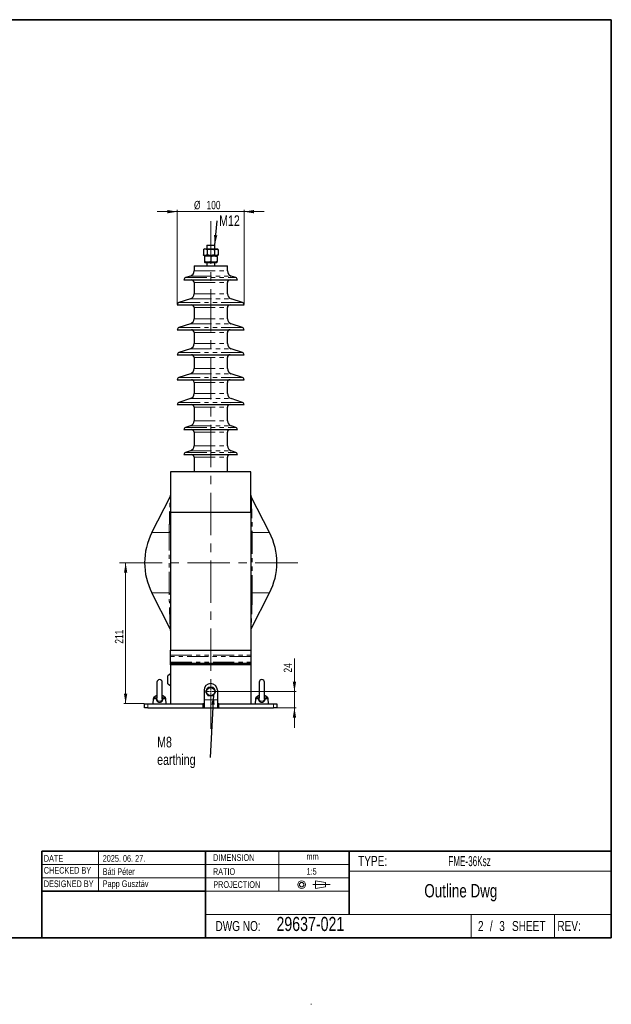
# Paper-space layout 'English' of a CAD drawing. Header units: millimetres. Extents: x 0 to 400, y -10 to 285.
# Tile 5 of 5: x 223 to 400, y -10 to 285. Entities that reach past the tile are written whole.
import ezdxf

# ---------------------------------------------------------------- set-up
doc = ezdxf.new("R2010")
doc.units = ezdxf.units.MM
doc.header["$PDSIZE"] = -1
doc.linetypes.add('CENTERX2', pattern=[20.32, 12.7, -2.54, 2.54, -2.54])
doc.linetypes.add('PHANTOM', pattern=[12.7, 6.35, -1.27, 1.27, -1.27, 1.27, -1.27])
doc.styles.add('SLDTEXTSTYLE0', font='TXT', dxfattribs={"width": 0.75})
doc.styles.add('SLDTEXTSTYLE1', font='TXT', dxfattribs={"width": 0.605})
doc.dimstyles.new('SLDDIMSTYLE0', dxfattribs={"dimtxt": 2.5, "dimasz": 3, "dimexe": 0, "dimexo": 0.0625, "dimtad": 1, "dimdec": 1, "dimlfac": 5, "dimrnd": 1e-09, "dimzin": 12, "dimdsep": 46, "dimtxsty": 'SLDTEXTSTYLE0', "dimsah": 1, "dimcen": 0.09, "dimadec": 0, "dimazin": 3, "dimtfac": 1, "dimtdec": 1, "dimtmove": 0, "dimatfit": 0, "dimfxl": 0, "dimfrac": 2, "dimtolj": 1, "dimtzin": 12, "dimarcsym": 0})
doc.dimstyles.new('SLDDIMSTYLE1', dxfattribs={"dimtxt": 2.5, "dimasz": 3, "dimexe": 0, "dimexo": 0.0625, "dimtad": 1, "dimdec": 1, "dimlfac": 5, "dimrnd": 1e-09, "dimzin": 12, "dimdsep": 46, "dimtxsty": 'SLDTEXTSTYLE0', "dimsah": 1, "dimcen": 0.09, "dimadec": 0, "dimazin": 3, "dimtfac": 1, "dimtdec": 1, "dimtofl": 0, "dimtmove": 0, "dimatfit": 3, "dimfxl": 0, "dimfrac": 2, "dimtolj": 1, "dimtzin": 12, "dimarcsym": 0})
doc.dimstyles.new('SLDDIMSTYLE2', dxfattribs={"dimtxt": 0.18, "dimasz": 3, "dimexe": 0, "dimexo": 0.0625, "dimgap": 0, "dimtad": 0, "dimtih": 1, "dimtoh": 1, "dimdec": 0, "dimrnd": 1e-09, "dimzin": 0, "dimdsep": 46, "dimtxsty": 'Standard', "dimsah": 1, "dimcen": 0.09, "dimadec": 0, "dimazin": 0, "dimtfac": 3, "dimtdec": 0, "dimtofl": 0, "dimtmove": 0, "dimatfit": 3, "dimfxl": 0, "dimfrac": 2, "dimtolj": 1, "dimtzin": 0, "dimarcsym": 0})

# ---------------------------------------------------------------- blocks, each defined once
blk = doc.blocks.new('_D_29')
at = {"color": 7, "linetype": 'Continuous', "lineweight": 0}
for p, q in [((254.58, 80.17), (254.58, 122.37)), ((260.15, 80.17), (254.08, 80.17))]:
    blk.add_line(p, q, dxfattribs=at)
at = {"color": 7, "linetype": 'Continuous', "lineweight": 18}
for points in [[(254.58, 122.37), (254.08, 119.37), (255.08, 119.37)], [(254.58, 80.17), (255.08, 83.17), (254.08, 83.17)]]:
    blk.add_solid(points, dxfattribs=at)
at = {"color": 7, "linetype": 'Continuous', "lineweight": 18, "insert": (251.36, 98.14), "char_height": 2.5, "attachment_point": 1, "rotation": 90, "style": 'SLDTEXTSTYLE0'}
blk.add_mtext('211', dxfattribs=at)
blk = doc.blocks.new('_D_30')
at = {"color": 7, "linetype": 'Continuous', "lineweight": 0}
for p, q in [((270.05, 227.51), (264.05, 227.51)), ((270.05, 199.72), (270.05, 228.01)), ((270.05, 227.51), (290.05, 227.51)), ((290.05, 199.72), (290.05, 228.01)), ((290.05, 227.51), (296.05, 227.51))]:
    blk.add_line(p, q, dxfattribs=at)
at = {"color": 7, "linetype": 'Continuous', "lineweight": 18}
for points in [[(270.05, 227.51), (267.05, 228.01), (267.05, 227.01)], [(290.05, 227.51), (293.05, 227.01), (293.05, 228.01)]]:
    blk.add_solid(points, dxfattribs=at)
at = {"color": 7, "linetype": 'Continuous', "lineweight": 18, "char_height": 2.5, "attachment_point": 1, "style": 'SLDTEXTSTYLE0'}
for s, insert in [('%%c', (275.05, 230.73)), ('100', (278.81, 230.73))]:
    blk.add_mtext(s, dxfattribs=dict(at, insert=insert))
blk = doc.blocks.new('_D_31')
at = {"color": 7, "linetype": 'Continuous', "lineweight": 0}
for p, q in [((305.12, 83.77), (305.12, 93.65)), ((281.59, 83.77), (305.62, 83.77)), ((305.12, 78.97), (305.12, 83.77)), ((299.95, 78.97), (305.62, 78.97)), ((305.12, 78.97), (305.12, 72.97))]:
    blk.add_line(p, q, dxfattribs=at)
at = {"color": 7, "linetype": 'Continuous', "lineweight": 18}
for points in [[(305.12, 83.77), (305.62, 86.77), (304.62, 86.77)], [(305.12, 78.97), (304.62, 75.97), (305.62, 75.97)]]:
    blk.add_solid(points, dxfattribs=at)
at = {"color": 7, "linetype": 'Continuous', "lineweight": 18, "insert": (301.9, 89.49), "char_height": 2.5, "attachment_point": 1, "rotation": 90, "style": 'SLDTEXTSTYLE0'}
blk.add_mtext('24', dxfattribs=at)
blk = doc.blocks.new('SW_NOTE_0_2')
at = {"color": 0, "linetype": 'Continuous', "lineweight": 0, "insert": (0.61, 1.64), "char_height": 3.175, "attachment_point": 1, "style": 'SLDTEXTSTYLE0'}
blk.add_mtext('M12', dxfattribs=at)
blk = doc.blocks.new('SW_NOTE_0_3')
at = {"color": 0, "linetype": 'Continuous', "lineweight": 0, "char_height": 3.175, "attachment_point": 1, "style": 'SLDTEXTSTYLE0'}
for s, insert in [('M8', (-15.87, 6.15)), ('earthing', (-15.87, 0.91))]:
    blk.add_mtext(s, dxfattribs=dict(at, insert=insert))
blk = doc.blocks.new('SW_CENTERMARKSYMBOL_24')
at = {"color": 0, "linetype": 'Continuous', "lineweight": 18}
for p, q in [((-0.4, 0), (-1.435, 0)), ((0, 0), (-0.2, 0)), ((0, 0.4), (0, 1.435)), ((0, 0), (0, 0.2)), ((0, 0), (0, -0.2)), ((0, 0), (0.2, 0)), ((0.4, 0), (1.435, 0)), ((0, -0.4), (0, -1.435))]:
    blk.add_line(p, q, dxfattribs=at)

psp = doc.layouts.new('English')

# ---------------------------------------------------------------- linework, layer by layer
at = {"color": 7, "linetype": 'Continuous', "lineweight": 35}
for p, q in [((16, 285), (400, 285)), ((400, 285), (400, 10)), ((229.5, 36), (229.5, 10)), ((229.5, 36), (400, 36)), ((278.5, 36), (278.5, 10)), ((321.5, 36), (321.5, 17)), ((229.5, 24), (278.5, 24)), ((16, 10), (400, 10))]:
    psp.add_line(p, q, dxfattribs=at)
at = {"color": 7, "linetype": 'CENTERX2', "lineweight": 18}
for p, q in [((280.055, 224.625), (280.055, 72.636)), ((252.774, 122.366), (306.298, 122.366)), ((310.59, 25.967), (315.802, 25.967))]:
    psp.add_line(p, q, dxfattribs=at)
at = {"color": 7, "linetype": 'Continuous', "lineweight": 25}
for p, q in [((278.25, 216.332), (277.861, 216.107)), ((277.861, 216.107), (277.861, 214.556)), ((278.25, 216.332), (281.86, 216.332)), ((278.855, 217.506), (278.855, 216.332)), ((278.855, 217.506), (281.255, 217.506)), ((278.958, 216.107), (278.958, 214.556)), ((281.152, 216.107), (281.152, 214.556)), ((281.255, 216.332), (281.255, 217.506)), ((282.249, 216.107), (281.86, 216.332)), ((282.249, 216.107), (282.249, 214.556)), ((277.861, 214.556), (278.25, 214.332)), ((278.25, 214.332), (278.155, 214.277)), ((278.155, 214.107), (278.155, 212.556)), ((278.155, 212.387), (278.25, 212.332)), ((278.25, 214.332), (281.86, 214.332)), ((278.25, 212.332), (281.86, 212.332)), ((278.855, 212.332), (278.855, 211.332)), ((280.055, 214.107), (280.055, 212.556)), ((281.255, 211.332), (281.255, 212.332)), ((281.86, 214.332), (282.249, 214.556)), ((281.955, 214.277), (281.86, 214.332)), ((281.86, 212.332), (281.955, 212.387)), ((281.955, 214.107), (281.955, 212.556)), ((275.055, 211.332), (275.055, 209.748)), ((275.055, 211.332), (285.055, 211.332)), ((285.055, 209.748), (285.055, 211.332)), ((272.055, 207.092), (288.055, 207.092)), ((273.959, 208.23), (272.534, 207.756)), ((287.576, 207.756), (286.15, 208.23)), ((275.055, 206.292), (275.055, 202.937)), ((285.055, 202.937), (285.055, 206.292)), ((273.959, 201.418), (270.534, 200.28)), ((289.576, 200.28), (286.15, 201.418)), ((270.055, 199.616), (290.055, 199.616)), ((275.055, 198.816), (275.055, 195.463)), ((285.055, 195.463), (285.055, 198.816)), ((270.055, 192.142), (290.055, 192.142)), ((273.959, 193.944), (270.534, 192.806)), ((289.576, 192.806), (286.15, 193.944)), ((275.055, 191.342), (275.055, 187.983)), ((285.055, 187.983), (285.055, 191.342)), ((273.959, 186.464), (270.534, 185.326)), ((289.576, 185.326), (286.15, 186.464)), ((270.055, 184.662), (290.055, 184.662)), ((275.055, 183.862), (275.055, 180.509)), ((285.055, 180.509), (285.055, 183.862)), ((270.055, 177.188), (290.055, 177.188)), ((273.959, 178.99), (270.534, 177.852)), ((289.576, 177.852), (286.15, 178.99)), ((275.055, 176.388), (275.055, 173.035)), ((285.055, 173.035), (285.055, 176.388)), ((273.959, 171.516), (270.534, 170.378)), ((289.576, 170.378), (286.15, 171.516)), ((270.055, 169.714), (290.055, 169.714)), ((275.055, 168.914), (275.055, 164.896)), ((285.055, 164.896), (285.055, 168.914)), ((272.055, 162.24), (288.055, 162.24)), ((273.959, 163.378), (272.534, 162.904)), ((287.576, 162.904), (286.15, 163.378)), ((275.055, 161.44), (275.055, 157.422)), ((285.055, 157.422), (285.055, 161.44)), ((272.055, 154.766), (288.055, 154.766)), ((273.959, 155.904), (272.534, 155.43)), ((275.055, 153.966), (275.055, 149.566)), ((285.055, 149.566), (285.055, 153.966)), ((287.576, 155.43), (286.15, 155.904)), ((292.055, 149.566), (268.055, 149.566)), ((268.055, 149.566), (268.055, 137.566)), ((292.055, 137.566), (292.055, 149.566)), ((262.433, 131.395), (267.923, 142.108)), ((297.676, 131.395), (292.187, 142.108)), ((268.055, 137.566), (292.055, 137.566)), ((268.055, 137.566), (268.055, 96.166)), ((292.055, 137.566), (292.055, 96.166)), ((267.923, 102.623), (262.433, 113.337)), ((292.187, 102.623), (297.676, 113.337)), ((268.055, 96.166), (292.055, 96.166)), ((268.055, 94.655), (268.055, 96.166)), ((268.055, 94.274), (268.055, 94.655)), ((292.055, 96.166), (292.055, 94.655)), ((292.055, 94.655), (292.055, 94.274)), ((268.055, 92.566), (268.055, 94.274)), ((268.055, 92.166), (268.055, 92.566)), ((292.055, 92.166), (268.055, 92.166)), ((268.055, 91.766), (268.055, 92.166)), ((292.055, 91.766), (268.055, 91.766)), ((268.055, 91.766), (268.055, 80.166)), ((292.055, 94.274), (292.055, 92.566)), ((292.055, 92.566), (292.055, 92.166)), ((292.055, 92.166), (292.055, 91.766)), ((292.055, 91.766), (292.055, 80.166)), ((267.235, 86.148), (267.235, 88.484)), ((268.055, 89.064), (267.262, 88.534)), ((263.955, 86.566), (263.955, 81.769)), ((265.555, 81.764), (265.555, 86.566)), ((267.262, 86.098), (268.055, 85.567)), ((294.555, 86.566), (294.555, 81.769)), ((296.155, 81.764), (296.155, 86.566)), ((263.832, 82.566), (263.955, 82.566)), ((265.555, 82.566), (265.677, 82.566)), ((278.055, 84.166), (278.055, 81.366)), ((282.055, 84.166), (282.055, 81.366)), ((294.432, 82.566), (294.555, 82.566)), ((296.155, 82.566), (296.277, 82.566)), ((260.255, 78.966), (260.255, 80.166)), ((260.255, 80.166), (261.255, 80.166)), ((261.255, 80.166), (277.655, 80.166)), ((262.856, 81.617), (262.755, 80.166)), ((263.55, 82.449), (262.973, 81.872)), ((265.553, 81.666), (265.551, 81.788)), ((266.537, 81.872), (265.96, 82.449)), ((266.755, 80.166), (266.653, 81.617)), ((277.655, 80.166), (277.655, 78.966)), ((278.055, 80.166), (277.655, 80.166)), ((278.055, 81.366), (278.055, 78.966)), ((282.055, 81.366), (282.055, 78.966)), ((282.455, 80.166), (282.055, 80.166)), ((282.455, 78.966), (282.455, 80.166)), ((282.455, 80.166), (298.855, 80.166)), ((293.456, 81.617), (293.355, 80.166)), ((294.15, 82.449), (293.573, 81.872)), ((296.153, 81.666), (296.151, 81.788)), ((297.137, 81.872), (296.56, 82.449)), ((297.355, 80.166), (297.253, 81.617)), ((298.855, 80.166), (299.855, 80.166)), ((299.855, 80.166), (299.855, 78.966)), ((261.255, 78.966), (260.255, 78.966)), ((261.255, 78.966), (277.655, 78.966)), ((277.655, 78.966), (278.055, 78.966)), ((278.055, 78.966), (282.055, 78.966)), ((282.055, 78.966), (282.455, 78.966)), ((282.455, 78.966), (298.855, 78.966)), ((299.855, 78.966), (298.855, 78.966))]:
    psp.add_line(p, q, dxfattribs=at)
at = {"color": 8, "linetype": 'PHANTOM', "lineweight": 18}
for p, q in [((275.055, 209.748), (285.055, 209.748)), ((272.534, 207.756), (287.576, 207.756)), ((273.959, 208.23), (286.15, 208.23)), ((275.055, 206.292), (285.055, 206.292)), ((273.959, 201.418), (286.15, 201.418)), ((275.055, 202.937), (285.055, 202.937)), ((270.534, 200.28), (289.576, 200.28)), ((275.055, 198.816), (285.055, 198.816)), ((275.055, 195.463), (285.055, 195.463)), ((270.534, 192.806), (289.576, 192.806)), ((273.959, 193.944), (286.15, 193.944)), ((275.055, 191.342), (285.055, 191.342)), ((273.959, 186.464), (286.15, 186.464)), ((275.055, 187.983), (285.055, 187.983)), ((270.534, 185.326), (289.576, 185.326)), ((275.055, 183.862), (285.055, 183.862)), ((275.055, 180.509), (285.055, 180.509)), ((270.534, 177.852), (289.576, 177.852)), ((273.959, 178.99), (286.15, 178.99)), ((275.055, 176.388), (285.055, 176.388)), ((273.959, 171.516), (286.15, 171.516)), ((275.055, 173.035), (285.055, 173.035)), ((270.534, 170.378), (289.576, 170.378)), ((275.055, 168.914), (285.055, 168.914)), ((272.534, 162.904), (287.576, 162.904)), ((273.959, 163.378), (286.15, 163.378)), ((275.055, 164.896), (285.055, 164.896)), ((275.055, 161.44), (285.055, 161.44)), ((275.055, 157.422), (285.055, 157.422)), ((272.534, 155.43), (287.576, 155.43)), ((273.959, 155.904), (286.15, 155.904)), ((275.055, 153.966), (285.055, 153.966)), ((262.433, 131.395), (267.609, 131.395)), ((267.609, 113.337), (267.609, 131.395)), ((292.501, 131.395), (292.501, 113.337)), ((297.676, 131.395), (292.501, 131.395)), ((262.433, 113.337), (267.609, 113.337)), ((297.676, 113.337), (292.501, 113.337)), ((268.055, 94.655), (292.055, 94.655)), ((292.055, 94.274), (268.055, 94.274)), ((268.055, 92.566), (292.055, 92.566)), ((267.262, 88.534), (267.262, 86.098)), ((261.255, 80.166), (261.255, 78.966)), ((263.766, 81.617), (262.856, 81.617)), ((262.973, 81.872), (263.789, 81.872)), ((263.955, 82.449), (263.55, 82.449)), ((263.789, 81.872), (263.955, 82.094)), ((263.956, 81.748), (263.957, 81.666)), ((265.96, 82.449), (265.555, 82.449)), ((265.721, 81.872), (266.537, 81.872)), ((266.653, 81.617), (265.744, 81.617)), ((278.055, 81.366), (282.055, 81.366)), ((294.366, 81.617), (293.456, 81.617)), ((293.573, 81.872), (294.389, 81.872)), ((294.555, 82.449), (294.15, 82.449)), ((294.389, 81.872), (294.555, 82.094)), ((294.556, 81.748), (294.557, 81.666)), ((296.56, 82.449), (296.155, 82.449)), ((296.321, 81.872), (297.137, 81.872)), ((297.253, 81.617), (296.344, 81.617)), ((298.855, 78.966), (298.855, 80.166))]:
    psp.add_line(p, q, dxfattribs=at)
at = {"color": 7, "linetype": 'Continuous', "lineweight": 18}
for p, q in [((246.5, 36), (246.5, 24)), ((300.5, 36), (300.5, 24)), ((229.5, 32), (321.5, 32)), ((321.5, 30), (400, 30)), ((229.5, 28), (321.5, 28)), ((311.441, 27.112), (311.441, 24.821)), ((314.402, 26.637), (311.441, 27.112)), ((314.402, 25.296), (314.402, 26.637)), ((278.5, 24), (321.5, 24)), ((311.441, 24.821), (314.402, 25.296)), ((278.5, 17), (400, 17)), ((358, 17), (358, 10)), ((383, 17), (383, 10)), ((310.069, -9.863), (310.231, -9.863))]:
    psp.add_line(p, q, dxfattribs=at)
at = {"color": 7, "linetype": 'Continuous', "lineweight": 25}
psp.add_circle((280.055, 83.766), 1.235, dxfattribs=at)
at = {"color": 7, "linetype": 'Continuous', "lineweight": 18}
for radius in [1.146, 0.671]:
    psp.add_circle((307.279, 25.967), radius, dxfattribs=at)
at = {"color": 7, "linetype": 'Continuous', "lineweight": 25}
for centre, radius, start, end in [((273.455, 209.748), 1.6, 288.37914, 0), ((286.655, 209.748), 1.6, 180, 251.62086), ((272.755, 207.092), 0.7, 108.37914, 180), ((274.255, 206.292), 0.8, 0, 90), ((285.855, 206.292), 0.8, 90, 180), ((287.355, 207.092), 0.7, 0, 71.62086), ((273.455, 202.937), 1.6, 288.37914, 0), ((286.655, 202.937), 1.6, 180, 251.62086), ((270.755, 199.616), 0.7, 108.37914, 180), ((274.255, 198.816), 0.8, 0, 90), ((285.855, 198.816), 0.8, 90, 180), ((289.355, 199.616), 0.7, 0, 71.62086), ((273.455, 195.463), 1.6, 288.37914, 0), ((286.655, 195.463), 1.6, 180, 251.62086), ((270.755, 192.142), 0.7, 108.37914, 180), ((274.255, 191.342), 0.8, 0, 90), ((285.855, 191.342), 0.8, 90, 180), ((289.355, 192.142), 0.7, 0, 71.62086), ((273.455, 187.983), 1.6, 288.37914, 0), ((286.655, 187.983), 1.6, 180, 251.62086), ((270.755, 184.662), 0.7, 108.37914, 180), ((274.255, 183.862), 0.8, 0, 90), ((285.855, 183.862), 0.8, 90, 180), ((289.355, 184.662), 0.7, 0, 71.62086), ((273.455, 180.509), 1.6, 288.37914, 0), ((286.655, 180.509), 1.6, 180, 251.62086), ((270.755, 177.188), 0.7, 108.37914, 180), ((274.255, 176.388), 0.8, 0, 90), ((285.855, 176.388), 0.8, 90, 180), ((289.355, 177.188), 0.7, 0, 71.62086), ((273.455, 173.035), 1.6, 288.37914, 0), ((286.655, 173.035), 1.6, 180, 251.62086), ((270.755, 169.714), 0.7, 108.37914, 180), ((274.255, 168.914), 0.8, 0, 90), ((285.855, 168.914), 0.8, 90, 180), ((289.355, 169.714), 0.7, 0, 71.62086), ((272.755, 162.24), 0.7, 108.37914, 180), ((273.455, 164.896), 1.6, 288.37914, 0), ((274.255, 161.44), 0.8, 0, 90), ((286.655, 164.896), 1.6, 180, 251.62086), ((285.855, 161.44), 0.8, 90, 180), ((287.355, 162.24), 0.7, 0, 71.62086), ((273.455, 157.422), 1.6, 288.37914, 0), ((286.655, 157.422), 1.6, 180, 251.62086), ((272.755, 154.766), 0.7, 108.37914, 180), ((274.255, 153.966), 0.8, 0, 90), ((285.855, 153.966), 0.8, 90, 180), ((287.355, 154.766), 0.7, 0, 71.62086), ((266.855, 142.655), 1.2, 332.86958, 0), ((293.255, 142.655), 1.2, 180, 207.13042), ((280.055, 122.366), 19.8, 152.86958, 207.13042), ((280.055, 122.366), 19.8, 332.86958, 27.13042), ((266.855, 102.076), 1.2, 0, 27.13042), ((293.255, 102.076), 1.2, 152.86958, 180), ((267.295, 88.484), 0.06, 123.7711, 180), ((264.755, 86.566), 0.8, 0, 180), ((267.295, 86.148), 0.06, 180, 236.2289), ((280.055, 84.166), 2, 0, 180), ((295.355, 86.566), 0.8, 0, 180), ((263.832, 82.166), 0.4, 90, 135), ((265.677, 82.166), 0.4, 45, 90), ((294.432, 82.166), 0.4, 90, 135), ((296.277, 82.166), 0.4, 45, 90), ((263.255, 81.589), 0.4, 135, 176), ((266.254, 81.589), 0.4, 4, 45), ((293.855, 81.589), 0.4, 135, 176), ((296.854, 81.589), 0.4, 4, 45)]:
    psp.add_arc(centre, radius, start, end, dxfattribs=at)
at = {"color": 8, "linetype": 'PHANTOM', "lineweight": 18}
for centre, radius, start, end in [((267.395, 132.024), 0.665, 288.779, 352.89502), ((292.715, 132.024), 0.665, 187.10498, 251.221), ((267.395, 112.707), 0.665, 7.10498, 71.221), ((292.715, 112.707), 0.665, 108.779, 172.89502), ((263.763, 82.021), 0.404, 270.437, 298.72382), ((263.796, 82.129), 0.257, 268.35082, 308.15896), ((265.747, 82.021), 0.404, 241.27618, 269.563), ((265.712, 82.123), 0.251, 231.34478, 272.14544), ((294.363, 82.021), 0.404, 270.437, 298.72382), ((294.396, 82.129), 0.257, 268.35082, 308.15896), ((296.347, 82.021), 0.404, 241.27618, 269.563), ((296.312, 82.123), 0.251, 231.34478, 272.14544)]:
    psp.add_arc(centre, radius, start, end, dxfattribs=at)
at = {"color": 7, "linetype": 'Continuous', "lineweight": 25}
for points, knots in [([(278.958, 216.107), (278.869, 216.159), (278.779, 216.201), (278.641, 216.246), (278.594, 216.258), (278.501, 216.273), (278.455, 216.277), (278.316, 216.277), (278.224, 216.261), (278.087, 216.217), (278.042, 216.199), (277.951, 216.157), (277.906, 216.133), (277.861, 216.107)], [0, 0, 0, 0, 0.25, 0.25, 0.375, 0.375, 0.5, 0.5, 0.75, 0.75, 0.875, 0.875, 1, 1, 1, 1]), ([(278.958, 216.107), (279.137, 216.159), (279.318, 216.202), (279.682, 216.261), (279.866, 216.277), (280.146, 216.277), (280.24, 216.273), (280.426, 216.257), (280.518, 216.246), (280.793, 216.201), (280.973, 216.159), (281.152, 216.107)], [0, 0, 0, 0, 0.25, 0.25, 0.5, 0.5, 0.625, 0.625, 0.75, 0.75, 1, 1, 1, 1]), ([(281.152, 216.107), (281.241, 216.159), (281.331, 216.201), (281.513, 216.26), (281.605, 216.277), (281.744, 216.277), (281.791, 216.273), (281.884, 216.258), (281.931, 216.246), (282.068, 216.202), (282.159, 216.159), (282.249, 216.107)], [0, 0, 0, 0, 0.25, 0.25, 0.5, 0.5, 0.625, 0.625, 0.75, 0.75, 1, 1, 1, 1]), ([(278.958, 214.556), (278.869, 214.505), (278.779, 214.462), (278.641, 214.418), (278.594, 214.406), (278.501, 214.39), (278.455, 214.387), (278.316, 214.387), (278.224, 214.403), (278.087, 214.447), (278.042, 214.465), (277.951, 214.507), (277.906, 214.531), (277.861, 214.556)], [0, 0, 0, 0, 0.25, 0.25, 0.375, 0.375, 0.5, 0.5, 0.75, 0.75, 0.875, 0.875, 1, 1, 1, 1]), ([(280.055, 214.107), (279.901, 214.159), (279.745, 214.201), (279.505, 214.246), (279.424, 214.258), (279.263, 214.273), (279.183, 214.277), (278.943, 214.277), (278.784, 214.261), (278.547, 214.217), (278.468, 214.199), (278.311, 214.157), (278.232, 214.133), (278.155, 214.107)], [0, 0, 0, 0, 0.25, 0.25, 0.375, 0.375, 0.5, 0.5, 0.75, 0.75, 0.875, 0.875, 1, 1, 1, 1]), ([(278.155, 214.265), (278.155, 214.268), (278.155, 214.291), (278.155, 214.192), (278.155, 214.107)], [0, 0, 0, 0, 0.15511954, 1, 1, 1, 1]), ([(280.055, 212.556), (279.901, 212.505), (279.745, 212.462), (279.505, 212.418), (279.424, 212.406), (279.263, 212.39), (279.183, 212.387), (278.943, 212.387), (278.784, 212.403), (278.547, 212.447), (278.468, 212.465), (278.311, 212.507), (278.232, 212.531), (278.155, 212.556)], [0, 0, 0, 0, 0.25, 0.25, 0.375, 0.375, 0.5, 0.5, 0.75, 0.75, 0.875, 0.875, 1, 1, 1, 1]), ([(278.155, 212.556), (278.155, 212.505), (278.155, 212.409), (278.155, 212.398), (278.155, 212.393)], [0, 0, 0, 0, 0.5289603, 1, 1, 1, 1]), ([(281.152, 214.556), (280.973, 214.505), (280.792, 214.462), (280.427, 214.403), (280.243, 214.387), (279.964, 214.387), (279.87, 214.391), (279.684, 214.406), (279.591, 214.418), (279.317, 214.462), (279.136, 214.505), (278.958, 214.556)], [0, 0, 0, 0, 0.25, 0.25, 0.5, 0.5, 0.625, 0.625, 0.75, 0.75, 1, 1, 1, 1]), ([(280.055, 214.107), (280.21, 214.159), (280.366, 214.202), (280.682, 214.261), (280.842, 214.277), (281.084, 214.277), (281.165, 214.273), (281.326, 214.257), (281.406, 214.246), (281.644, 214.201), (281.8, 214.159), (281.955, 214.107)], [0, 0, 0, 0, 0.25, 0.25, 0.5, 0.5, 0.625, 0.625, 0.75, 0.75, 1, 1, 1, 1]), ([(281.955, 212.556), (281.8, 212.505), (281.643, 212.462), (281.328, 212.403), (281.168, 212.387), (280.926, 212.387), (280.845, 212.391), (280.683, 212.406), (280.603, 212.418), (280.366, 212.462), (280.209, 212.505), (280.055, 212.556)], [0, 0, 0, 0, 0.25, 0.25, 0.5, 0.5, 0.625, 0.625, 0.75, 0.75, 1, 1, 1, 1]), ([(282.249, 214.556), (282.159, 214.505), (282.069, 214.462), (281.886, 214.403), (281.794, 214.387), (281.654, 214.387), (281.607, 214.391), (281.514, 214.406), (281.468, 214.418), (281.331, 214.462), (281.241, 214.505), (281.152, 214.556)], [0, 0, 0, 0, 0.25, 0.25, 0.5, 0.5, 0.625, 0.625, 0.75, 0.75, 1, 1, 1, 1]), ([(281.955, 214.107), (281.955, 214.163), (281.955, 214.26), (281.955, 214.263), (281.955, 214.265)], [0, 0, 0, 0, 0.5699462, 1, 1, 1, 1]), ([(281.955, 212.393), (281.955, 212.391), (281.955, 212.376), (281.955, 212.43), (281.955, 212.514), (281.955, 212.556)], [0, 0, 0, 0, 0.06945706, 0.53046507, 1, 1, 1, 1]), ([(278.554, 83.766), (278.615, 83.872), (278.676, 83.978), (278.77, 84.141), (278.802, 84.196), (278.866, 84.306), (278.898, 84.362), (279.058, 84.639), (279.182, 84.854), (279.304, 85.066)], [0, 0, 0, 0, 0.25, 0.25, 0.375, 0.375, 0.5, 0.5, 1, 1, 1, 1]), ([(279.304, 82.466), (279.243, 82.571), (279.182, 82.678), (279.056, 82.896), (278.992, 83.008), (278.865, 83.228), (278.802, 83.336), (278.677, 83.552), (278.615, 83.659), (278.554, 83.766)], [0, 0, 0, 0, 0.25, 0.25, 0.5, 0.5, 0.75, 0.75, 1, 1, 1, 1]), ([(279.304, 85.066), (279.427, 85.066), (279.551, 85.066), (279.801, 85.066), (279.927, 85.066), (280.119, 85.066), (280.183, 85.066), (280.31, 85.066), (280.373, 85.066), (280.56, 85.066), (280.683, 85.066), (280.805, 85.066)], [0, 0, 0, 0, 0.25, 0.25, 0.5, 0.5, 0.625, 0.625, 0.75, 0.75, 1, 1, 1, 1]), ([(280.805, 85.066), (280.927, 84.855), (281.051, 84.64), (281.244, 84.306), (281.307, 84.197), (281.433, 83.98), (281.495, 83.872), (281.556, 83.766)], [0, 0, 0, 0, 0.5, 0.5, 0.75, 0.75, 1, 1, 1, 1]), ([(280.805, 82.466), (280.866, 82.571), (280.928, 82.678), (281.022, 82.841), (281.054, 82.897), (281.118, 83.007), (281.15, 83.062), (281.245, 83.227), (281.308, 83.336), (281.432, 83.552), (281.495, 83.66), (281.556, 83.766)], [0, 0, 0, 0, 0.25, 0.25, 0.375, 0.375, 0.5, 0.5, 0.75, 0.75, 1, 1, 1, 1]), ([(280.805, 82.466), (280.683, 82.466), (280.56, 82.466), (280.308, 82.466), (280.179, 82.466), (279.924, 82.466), (279.799, 82.466), (279.55, 82.466), (279.427, 82.466), (279.304, 82.466)], [0, 0, 0, 0, 0.25, 0.25, 0.5, 0.5, 0.75, 0.75, 1, 1, 1, 1])]:
    psp.add_open_spline(points, degree=3, knots=knots, dxfattribs=at)
at = {"color": 8, "linetype": 'PHANTOM', "lineweight": 18}
for points, knots in [([(267.609, 131.395), (267.621, 131.973), (267.634, 132.546), (267.659, 133.681), (267.673, 134.243), (267.701, 135.35), (267.715, 135.896), (267.745, 136.966), (267.76, 137.49), (267.792, 138.507), (267.808, 139.001), (267.828, 139.586), (267.832, 139.702), (267.839, 139.928), (267.843, 140.039), (267.855, 140.364), (267.863, 140.57), (267.877, 140.957), (267.884, 141.138), (267.894, 141.383), (267.897, 141.461), (267.902, 141.604), (267.905, 141.669), (267.912, 141.849), (267.916, 141.943), (267.92, 142.041), (267.921, 142.066), (267.922, 142.1), (267.923, 142.108), (267.923, 142.108)], [0, 0, 0, 0, 0.125, 0.125, 0.25, 0.25, 0.375, 0.375, 0.5, 0.5, 0.625, 0.625, 0.65625, 0.65625, 0.6875, 0.6875, 0.75, 0.75, 0.8125, 0.8125, 0.84375, 0.84375, 0.875, 0.875, 0.9375, 0.9375, 0.96875, 0.96875, 1, 1, 1, 1]), ([(292.187, 142.108), (292.187, 142.108), (292.187, 142.1), (292.189, 142.066), (292.19, 142.041), (292.194, 141.944), (292.198, 141.848), (292.205, 141.668), (292.208, 141.602), (292.213, 141.458), (292.216, 141.381), (292.226, 141.136), (292.233, 140.957), (292.247, 140.572), (292.255, 140.366), (292.27, 139.935), (292.278, 139.709), (292.294, 139.241), (292.302, 139.001), (292.318, 138.51), (292.326, 138.26), (292.349, 137.497), (292.365, 136.972), (292.395, 135.901), (292.409, 135.355), (292.437, 134.246), (292.45, 133.684), (292.476, 132.547), (292.489, 131.973), (292.501, 131.395)], [0, 0, 0, 0, 0.03125, 0.03125, 0.0625, 0.0625, 0.125, 0.125, 0.15625, 0.15625, 0.1875, 0.1875, 0.25, 0.25, 0.3125, 0.3125, 0.375, 0.375, 0.4375, 0.4375, 0.5, 0.5, 0.625, 0.625, 0.75, 0.75, 0.875, 0.875, 1, 1, 1, 1]), ([(267.923, 102.623), (267.923, 102.623), (267.922, 102.632), (267.921, 102.666), (267.92, 102.691), (267.916, 102.788), (267.912, 102.883), (267.905, 103.063), (267.902, 103.13), (267.897, 103.274), (267.893, 103.351), (267.884, 103.595), (267.877, 103.775), (267.863, 104.16), (267.855, 104.366), (267.84, 104.797), (267.832, 105.023), (267.816, 105.49), (267.808, 105.731), (267.792, 106.222), (267.784, 106.472), (267.76, 107.235), (267.745, 107.76), (267.715, 108.83), (267.701, 109.377), (267.673, 110.485), (267.659, 111.048), (267.634, 112.184), (267.621, 112.758), (267.609, 113.337)], [0, 0, 0, 0, 0.03125, 0.03125, 0.0625, 0.0625, 0.125, 0.125, 0.15625, 0.15625, 0.1875, 0.1875, 0.25, 0.25, 0.3125, 0.3125, 0.375, 0.375, 0.4375, 0.4375, 0.5, 0.5, 0.625, 0.625, 0.75, 0.75, 0.875, 0.875, 1, 1, 1, 1]), ([(292.501, 113.337), (292.489, 112.759), (292.476, 112.185), (292.45, 111.051), (292.437, 110.489), (292.409, 109.382), (292.395, 108.836), (292.365, 107.766), (292.35, 107.241), (292.318, 106.224), (292.302, 105.731), (292.282, 105.146), (292.278, 105.03), (292.27, 104.804), (292.266, 104.693), (292.255, 104.368), (292.247, 104.161), (292.233, 103.774), (292.226, 103.594), (292.216, 103.348), (292.213, 103.271), (292.207, 103.128), (292.205, 103.062), (292.198, 102.883), (292.194, 102.788), (292.19, 102.691), (292.189, 102.666), (292.187, 102.632), (292.187, 102.623), (292.187, 102.623)], [0, 0, 0, 0, 0.125, 0.125, 0.25, 0.25, 0.375, 0.375, 0.5, 0.5, 0.625, 0.625, 0.65625, 0.65625, 0.6875, 0.6875, 0.75, 0.75, 0.8125, 0.8125, 0.84375, 0.84375, 0.875, 0.875, 0.9375, 0.9375, 0.96875, 0.96875, 1, 1, 1, 1]), ([(263.766, 81.617), (263.76, 81.664), (263.757, 81.71), (263.763, 81.797), (263.772, 81.837), (263.789, 81.872)], [0, 0, 0, 0, 0.5, 0.5, 1, 1, 1, 1]), ([(265.744, 81.617), (265.738, 81.476), (265.718, 81.339), (265.655, 81.143), (265.629, 81.079), (265.565, 80.96), (265.528, 80.904), (265.441, 80.8), (265.393, 80.754), (265.313, 80.692), (265.285, 80.673), (265.226, 80.638), (265.196, 80.622), (265.102, 80.579), (265.036, 80.557), (264.933, 80.534), (264.898, 80.528), (264.828, 80.521), (264.758, 80.517), (264.688, 80.52), (264.617, 80.528), (264.582, 80.533), (264.479, 80.555), (264.413, 80.577), (264.287, 80.634), (264.228, 80.669), (264.12, 80.751), (264.07, 80.798), (263.984, 80.901), (263.946, 80.957), (263.882, 81.077), (263.856, 81.14), (263.814, 81.27), (263.798, 81.339), (263.776, 81.476), (263.769, 81.546), (263.766, 81.617)], [0, 0, 0, 0, 0.125, 0.125, 0.1875, 0.1875, 0.25, 0.25, 0.3125, 0.3125, 0.34375, 0.34375, 0.375, 0.375, 0.4375, 0.4375, 0.46875, 0.46875, 0.5, 0.53125, 0.53125, 0.5625, 0.5625, 0.625, 0.625, 0.6875, 0.6875, 0.75, 0.75, 0.8125, 0.8125, 0.875, 0.875, 0.9375, 0.9375, 1, 1, 1, 1]), ([(263.957, 81.666), (263.96, 81.613), (263.965, 81.559), (263.984, 81.454), (263.997, 81.401), (264.032, 81.301), (264.055, 81.253), (264.096, 81.186), (264.111, 81.165), (264.144, 81.124), (264.161, 81.105), (264.216, 81.051), (264.257, 81.018), (264.345, 80.964), (264.392, 80.941), (264.491, 80.905), (264.543, 80.891), (264.648, 80.873), (264.702, 80.869), (264.809, 80.869), (264.863, 80.873), (264.967, 80.891), (265.02, 80.905), (265.118, 80.941), (265.165, 80.964), (265.253, 81.019), (265.294, 81.051), (265.349, 81.105), (265.366, 81.124), (265.398, 81.165), (265.413, 81.186), (265.455, 81.253), (265.477, 81.3), (265.513, 81.401), (265.526, 81.454), (265.545, 81.559), (265.55, 81.612), (265.553, 81.666)], [0, 0, 0, 0, 0.0625, 0.0625, 0.125, 0.125, 0.1875, 0.1875, 0.21875, 0.21875, 0.25, 0.25, 0.3125, 0.3125, 0.375, 0.375, 0.4375, 0.4375, 0.5, 0.5, 0.5625, 0.5625, 0.625, 0.625, 0.6875, 0.6875, 0.75, 0.75, 0.78125, 0.78125, 0.8125, 0.8125, 0.875, 0.875, 0.9375, 0.9375, 1, 1, 1, 1]), ([(265.555, 82.107), (265.58, 82.081), (265.651, 82.005), (265.694, 81.925), (265.721, 81.872)], [0, 0, 0, 0, 0.3449111, 1, 1, 1, 1]), ([(265.721, 81.872), (265.729, 81.854), (265.736, 81.836), (265.745, 81.797), (265.748, 81.776), (265.753, 81.711), (265.75, 81.664), (265.744, 81.617)], [0, 0, 0, 0, 0.25, 0.25, 0.5, 0.5, 1, 1, 1, 1]), ([(294.366, 81.617), (294.36, 81.664), (294.357, 81.71), (294.363, 81.797), (294.372, 81.837), (294.389, 81.872)], [0, 0, 0, 0, 0.5, 0.5, 1, 1, 1, 1]), ([(296.344, 81.617), (296.338, 81.476), (296.318, 81.339), (296.255, 81.143), (296.229, 81.079), (296.165, 80.96), (296.128, 80.904), (296.041, 80.8), (295.993, 80.754), (295.913, 80.692), (295.885, 80.673), (295.826, 80.638), (295.796, 80.622), (295.702, 80.579), (295.636, 80.557), (295.533, 80.534), (295.498, 80.528), (295.428, 80.521), (295.358, 80.517), (295.288, 80.52), (295.217, 80.528), (295.182, 80.533), (295.079, 80.555), (295.013, 80.577), (294.887, 80.634), (294.828, 80.669), (294.72, 80.751), (294.67, 80.798), (294.584, 80.901), (294.546, 80.957), (294.482, 81.077), (294.456, 81.14), (294.414, 81.27), (294.398, 81.339), (294.376, 81.476), (294.369, 81.546), (294.366, 81.617)], [0, 0, 0, 0, 0.125, 0.125, 0.1875, 0.1875, 0.25, 0.25, 0.3125, 0.3125, 0.34375, 0.34375, 0.375, 0.375, 0.4375, 0.4375, 0.46875, 0.46875, 0.5, 0.53125, 0.53125, 0.5625, 0.5625, 0.625, 0.625, 0.6875, 0.6875, 0.75, 0.75, 0.8125, 0.8125, 0.875, 0.875, 0.9375, 0.9375, 1, 1, 1, 1]), ([(294.557, 81.666), (294.56, 81.613), (294.565, 81.559), (294.584, 81.454), (294.597, 81.401), (294.632, 81.301), (294.655, 81.253), (294.696, 81.186), (294.711, 81.165), (294.744, 81.124), (294.761, 81.105), (294.816, 81.051), (294.857, 81.018), (294.945, 80.964), (294.992, 80.941), (295.091, 80.905), (295.143, 80.891), (295.248, 80.873), (295.302, 80.869), (295.409, 80.869), (295.463, 80.873), (295.567, 80.891), (295.62, 80.905), (295.718, 80.941), (295.765, 80.964), (295.853, 81.019), (295.894, 81.051), (295.949, 81.105), (295.966, 81.124), (295.998, 81.165), (296.013, 81.186), (296.055, 81.253), (296.077, 81.3), (296.113, 81.401), (296.126, 81.454), (296.145, 81.559), (296.15, 81.612), (296.153, 81.666)], [0, 0, 0, 0, 0.0625, 0.0625, 0.125, 0.125, 0.1875, 0.1875, 0.21875, 0.21875, 0.25, 0.25, 0.3125, 0.3125, 0.375, 0.375, 0.4375, 0.4375, 0.5, 0.5, 0.5625, 0.5625, 0.625, 0.625, 0.6875, 0.6875, 0.75, 0.75, 0.78125, 0.78125, 0.8125, 0.8125, 0.875, 0.875, 0.9375, 0.9375, 1, 1, 1, 1]), ([(296.155, 82.107), (296.18, 82.081), (296.251, 82.005), (296.294, 81.925), (296.321, 81.872)], [0, 0, 0, 0, 0.3449111, 1, 1, 1, 1]), ([(296.321, 81.872), (296.329, 81.854), (296.336, 81.836), (296.345, 81.797), (296.348, 81.776), (296.353, 81.711), (296.35, 81.664), (296.344, 81.617)], [0, 0, 0, 0, 0.25, 0.25, 0.5, 0.5, 1, 1, 1, 1])]:
    psp.add_open_spline(points, degree=3, knots=knots, dxfattribs=at)
at = {"color": 7, "linetype": 'Continuous', "lineweight": 0}
for p in [(260.255, 122.366), (299.855, 122.366)]:
    psp.add_point(p, dxfattribs=at)

# ---------------------------------------------------------------- block references
for name, p in [('SW_NOTE_0_2', (281.966, 224.76)), ('SW_CENTERMARKSYMBOL_24', (280.055, 83.766)), ('SW_NOTE_0_3', (279.889, 64.095))]:
    psp.add_blockref(name, p, dxfattribs=at)

# ---------------------------------------------------------------- texts
for s, insert, char_height, attachment_point, style in [('DATE', (230.08, 34.822), 2, 1, 'SLDTEXTSTYLE0'), ('2025. 06. 27.', (247.718, 34.822), 2, 1, 'SLDTEXTSTYLE0'), ('DIMENSION', (280.778, 35.083), 2, 1, 'SLDTEXTSTYLE0'), ('mm', (308.744, 35.404), 2, 1, 'SLDTEXTSTYLE0'), ('TYPE:', (324.196, 34.566), 3, 1, 'SLDTEXTSTYLE0'), ('FME-36Ksz', (357.549, 34.512), 3, 2, 'SLDTEXTSTYLE1'), ('CHECKED BY', (230.08, 31.262), 2, 1, 'SLDTEXTSTYLE0'), ('Báti Péter', (247.718, 30.874), 2, 1, 'SLDTEXTSTYLE0'), ('RATIO', (280.717, 30.874), 2, 1, 'SLDTEXTSTYLE0'), ('1:5', (308.744, 30.952), 2, 1, 'SLDTEXTSTYLE0'), ('DESIGNED BY', (230.08, 27.233), 2, 1, 'SLDTEXTSTYLE0'), ('Papp Gusztáv', (247.718, 27.251), 2, 1, 'SLDTEXTSTYLE0'), ('PROJECTION', (280.831, 27.004), 2, 1, 'SLDTEXTSTYLE0'), ('Outline Dwg', (354.944, 26.157), 4, 2, 'SLDTEXTSTYLE0'), ('DWG NO:', (281.473, 15.079), 3, 1, 'SLDTEXTSTYLE0'), ('29637-021', (299.741, 16.313), 4.2333, 1, 'SLDTEXTSTYLE0'), ('2', (360.077, 15.079), 3, 1, 'SLDTEXTSTYLE0'), ('/', (363.636, 15.079), 3, 1, 'SLDTEXTSTYLE0'), ('3', (366.445, 15.079), 3, 1, 'SLDTEXTSTYLE0'), ('SHEET', (370.26, 15.079), 3, 1, 'SLDTEXTSTYLE0'), ('REV:', (383.851, 15.123), 3, 1, 'SLDTEXTSTYLE0')]:
    psp.add_mtext(s, dxfattribs=dict(at, insert=insert, char_height=char_height, attachment_point=attachment_point, style=style))

# ---------------------------------------------------------------- dimensions: what is measured, and where the dimension line sits
at = {"color": 7, "linetype": 'Continuous', "lineweight": 18}
dim = psp.add_linear_dim(base=(290.055, 227.506), p1=(270.055, 199.616), p2=(290.055, 199.616), text='%%c<>', dimstyle='SLDDIMSTYLE0', dxfattribs=at)
dim.commit()
dim.dimension.update_dxf_attribs({"geometry": '_D_30', "text_midpoint": (280.055, 227.506), "dimtype": 160})
for base, p1, p2, dimstyle, picture, middle in [((254.584, 122.366), (260.255, 80.166), (252.774, 122.366), 'SLDDIMSTYLE1', '_D_29', (254.584, 101.266)), ((305.123, 83.766), (299.855, 78.966), (281.49, 83.766), 'SLDDIMSTYLE0', '_D_31', (305.123, 91.57))]:
    dim = psp.add_linear_dim(base=base, p1=p1, p2=p2, angle=90, dimstyle=dimstyle, dxfattribs=at)
    dim.commit()
    dim.dimension.update_dxf_attribs({"geometry": picture, "text_midpoint": middle, "dimtype": 160})

# ---------------------------------------------------------------- leaders
at = {"color": 7, "linetype": 'Continuous', "lineweight": 0}
for points in [[(281.251, 217.506), (281.966, 224.76)], [(280.904, 82.869), (279.889, 64.095)]]:
    psp.add_leader(points, dimstyle='SLDDIMSTYLE2', dxfattribs=at)

doc.saveas('drawing.dxf')
